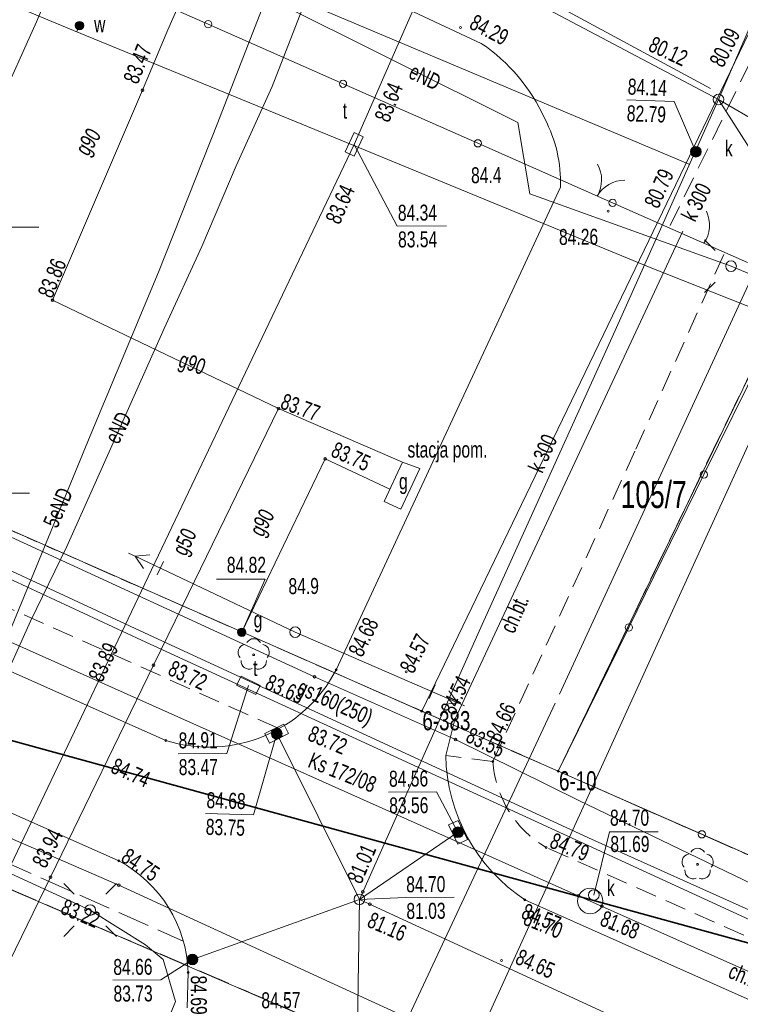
# Model space of a CAD drawing. Header units: metres. Extents: x -1013 to 1493497, y -5789518 to 1032.
# Tile 66 of 73: x 100 to 133, y -22 to 24. Entities that reach past the tile are written whole.
import ezdxf
from ezdxf.xclip import XClip

# ---------------------------------------------------------------- set-up
doc = ezdxf.new("R2010")
doc.units = ezdxf.units.M
doc.header["$MEASUREMENT"] = 0
doc.header["$XCLIPFRAME"] = 0
for name, pattern in [('2_KTCR02', [1.5, 1, -0.5]), ('2_KTJZ01', [2, 1.5, -0.5]), ('GUK', [2, 1.5, -0.5]), ('GUZ', [1, 0.5, -0.5])]:
    doc.linetypes.add(name, pattern=pattern)
doc.layers.add('700-L Mapa 1_100 dwg', color=7, linetype='Continuous')
doc.layers.add('711-L Wymiary opisy', color=7, linetype='Continuous')
for name, color, linetype, lineweight in [('703-L Płaszczyzny podejścia 2D3', 152, 'Continuous', 30), ('703-L Płaszczyzny podejścia 2D38', 171, 'Continuous', 35), ('711-L Wymiary opisy1', 7, 'Continuous', 13), ('ex_02_DXF_MZ_500_4_Dzialki7', 9, 'Continuous', 18), ('ex_02_DXF_MZ_500_4_K1_BDOT_T_57', 9, 'Continuous', 18), ('ex_02_DXF_MZ_500_4_K1_BDOT_T_77', 9, 'Continuous', 18), ('ex_02_DXF_MZ_500_4_Kontury3', 9, 'Continuous', 18), ('ex_02_DXF_MZ_500_4_KTCR_D_L_17', 9, 'Continuous', 18), ('ex_02_DXF_MZ_500_4_KTCR_E_T_17', 9, 'Continuous', 18), ('ex_02_DXF_MZ_500_4_KTCR_L_17', 9, 'Continuous', 18), ('ex_02_DXF_MZ_500_4_KTJZ_L_07', 9, 'Continuous', 18), ('ex_02_DXF_MZ_500_4_KTKR_D_L_07', 9, 'Continuous', 18), ('ex_02_DXF_MZ_500_4_KTKR_L_07', 9, 'Continuous', 18), ('ex_02_DXF_MZ_500_4_KTOK_L_47', 9, 'Continuous', 18), ('ex_02_DXF_MZ_500_4_Numery_dzialek7', 9, 'Continuous', 18), ('ex_02_DXF_MZ_500_4_Numery_punktow7', 9, 'Continuous', 18), ('ex_02_DXF_MZ_500_4_OBOP_T_13', 9, 'Continuous', 18), ('ex_02_DXF_MZ_500_4_Podzial_sekcyjny_krzyze7', 9, 'Continuous', 18), ('ex_02_DXF_MZ_500_4_Punkty7', 9, 'Continuous', 18), ('ex_02_DXF_MZ_500_4_RTPW_T_07', 9, 'Continuous', 18), ('ex_02_DXF_MZ_500_4_RTPW_T_17', 9, 'Continuous', 18), ('ex_02_DXF_MZ_500_4_SUBK_L_034', 9, 'Continuous', 18), ('ex_02_DXF_MZ_500_4_SUOG_L_052', 9, 'Continuous', 18), ('ex_02_DXF_MZ_500_4_SUOW_L_05', 9, 'Continuous', 18), ('ex_02_DXF_MZ_500_4_SUPC_D_L_1200', 9, 'Continuous', 18), ('ex_02_DXF_MZ_500_4_SUPE_D_L_31', 9, 'Continuous', 18), ('ex_02_DXF_MZ_500_4_SUPE_D_T_27', 9, 'Continuous', 18), ('ex_02_DXF_MZ_500_4_SUPE_E_T_31', 9, 'Continuous', 18), ('ex_02_DXF_MZ_500_4_SUPG_E_T_27', 9, 'Continuous', 18), ('ex_02_DXF_MZ_500_4_SUPG_L_252', 9, 'Continuous', 18), ('ex_02_DXF_MZ_500_4_SUPG_L_352', 9, 'Continuous', 18), ('ex_02_DXF_MZ_500_4_SUPK_D_L_434', 9, 'Continuous', 18), ('ex_02_DXF_MZ_500_4_SUPK_E_T_434', 9, 'Continuous', 18), ('ex_02_DXF_MZ_500_4_SUPK_L_434', 9, 'Continuous', 18), ('ex_02_DXF_MZ_500_4_SUPP_E_T_434', 9, 'Continuous', 18), ('ex_02_DXF_MZ_500_4_SUPT_D_L_030', 9, 'Continuous', 18), ('ex_02_DXF_MZ_500_4_SUPW_D_L_05', 9, 'Continuous', 18), ('ex_02_DXF_MZ_500_4_SUPW_L_05', 9, 'Continuous', 18), ('ex_02_DXF_MZ_500_4_SUSM_D_T_07', 9, 'Continuous', 18), ('ex_02_DXF_MZ_500_4_SUSM_D_T_37', 9, 'Continuous', 18), ('ex_02_DXF_MZ_500_4_SUTG_T_052', 9, 'Continuous', 18), ('ex_02_DXF_MZ_500_4_SUTK_T_034', 9, 'Continuous', 18), ('ex_02_DXF_MZ_500_4_SUTT_T_030', 9, 'Continuous', 18), ('ex_02_DXF_MZ_500_4_SUTW_T_05', 9, 'Continuous', 18), ('ex_02_DXF_MZ_500_4_SUUG_E_T_17', 9, 'Continuous', 18), ('ex_02_DXF_MZ_500_4_SUUG_E_T_47', 9, 'Continuous', 18), ('ex_02_DXF_MZ_500_4_SUUG_L_27', 9, 'Continuous', 18), ('ex_02_DXF_MZ_500_4_SUUG_T_57', 9, 'Continuous', 18), ('ex_02_DXF_MZ_500_4_SUUK_D_T_234', 9, 'Continuous', 18), ('ex_02_DXF_MZ_500_4_SUUK_D_T_97', 9, 'Continuous', 18), ('ex_02_DXF_MZ_500_4_SUUK_E_T_77', 9, 'Continuous', 18), ('ex_02_DXF_MZ_500_4_SUUK_E_T_934', 9, 'Continuous', 18), ('ex_02_DXF_MZ_500_4_SUUK_T_07', 9, 'Continuous', 18), ('ex_02_DXF_MZ_500_4_SUUK_T_234', 9, 'Continuous', 18), ('ex_02_DXF_MZ_500_4_SUUT_D_T_130', 9, 'Continuous', 18), ('ex_02_DXF_MZ_500_4_SUUT_E_T_930', 9, 'Continuous', 18), ('ex_02_DXF_MZ_500_4_SUUW_D_T_77', 9, 'Continuous', 18), ('ex_02_DXF_MZ_500_4_SUUW_E_T_57', 9, 'Continuous', 18), ('ex_02_DXF_MZ_500_4_Uzytki3', 9, 'Continuous', 18)]:
    doc.layers.add(name, color=color, linetype=linetype, lineweight=lineweight)
doc.styles.add('STYL_AUTOMATYCZNY_2', font='arial.ttf')
doc.styles.add('STYL_AUTOMATYCZNY_4', font='arial.ttf', dxfattribs={"width": 0.7})
doc.dimstyles.new('STYL_AUTOMATYCZNY__3', dxfattribs={"dimtxt": 0.25, "dimasz": 0.183575, "dimexe": 0.18, "dimexo": 0.04, "dimgap": 0, "dimtad": 1, "dimzin": 0, "dimdsep": 46, "dimtxsty": 'STYL_AUTOMATYCZNY_2', "dimblk": 'ARROWHEAD_8', "dimblk1": 'ARROWHEAD_8', "dimblk2": 'ARROWHEAD_8', "dimcen": 0.09, "dimclrd": 7, "dimclre": 7, "dimclrt": 7, "dimazin": 0, "dimtfac": 1, "dimtdec": 4, "dimtmove": 2, "dimatfit": 3, "dimfxl": 1, "dimtolj": 1, "dimtzin": 0, "dimarcsym": 0})

# ---------------------------------------------------------------- blocks, each defined once
blk = doc.blocks.new('*D63')
at = {"layer": '711-L Wymiary opisy1', "color": 7, "linetype": 'Continuous', "lineweight": 13}
for p, q in [((31.701, 9.209), (31.582, 9.143)), ((31.701, 9.209), (31.767, 9.09)), ((31.387, 8.33), (31.337, 8.457)), ((31.387, 8.33), (31.514, 8.38))]:
    blk.add_line(p, q, dxfattribs=at)
blk.add_arc((25.649, 10.872), 6.276, 336.1008, 344.6316, dxfattribs=at)
at = {"layer": '711-L Wymiary opisy1', "color": 7, "lineweight": 13, "insert": (31.654, 8.581), "char_height": 0.25, "attachment_point": 7, "rotation": 336.1008, "style": 'STYL_AUTOMATYCZNY_2'}
blk.add_mtext('\\A1;{\\pql;\\fArial|b0|i0|c238|p0;\\W1.000000;8,53°/15%}', dxfattribs=at)
blk = doc.blocks.new('ARROWHEAD_8')
at = {"color": 0, "linetype": 'Continuous', "lineweight": 0}
blk.add_line((0, 0), (-1, 0), dxfattribs=at)
at = {"color": 0, "linetype": 'Continuous', "lineweight": 0, "flags": 128}
blk.add_lwpolyline([(-0.525, 0.525), (0, 0), (-0.525, -0.525)], dxfattribs=at)
blk = doc.blocks.new('*D64')
at = {"layer": '711-L Wymiary opisy1', "color": 7, "linetype": 'Continuous', "lineweight": 13}
for p, q in [((18.152, -22.228), (18.025, -22.277)), ((18.152, -22.228), (18.201, -22.356)), ((17.692, -23.088), (17.661, -22.955)), ((17.692, -23.088), (17.825, -23.057))]:
    blk.add_line(p, q, dxfattribs=at)
blk.add_arc((12.159, -19.572), 6.556, 327.57, 336.1008, dxfattribs=at)
at = {"layer": '711-L Wymiary opisy1', "color": 7, "lineweight": 13, "insert": (18.03, -22.8), "char_height": 0.25, "attachment_point": 7, "rotation": 336.1008, "style": 'STYL_AUTOMATYCZNY_2'}
blk.add_mtext('\\A1;{\\pql;\\fArial|b0|i0|c238|p0;\\W1.000000;8,53°/15%}', dxfattribs=at)
blk = doc.blocks.new('Rysunek_1_4', base_point=(-51.91, -72.413))
at = {"layer": 'ex_02_DXF_MZ_500_4_Dzialki7', "color": 9, "linetype": 'Continuous', "lineweight": 18}
for p, q in [((170.06, 98.813), (118.532, -7.999)), ((-42.33, 44.713), (161.19, -43.067)), ((118.532, -7.999), (16.017, 37.104)), ((140.379, 21.187), (124.933, -10.814)), ((124.933, -10.814), (118.532, -7.999)), ((124.933, -10.814), (178.884, -34.547))]:
    blk.add_line(p, q, dxfattribs=at)
at = {"layer": 'ex_02_DXF_MZ_500_4_K1_BDOT_T_57', "color": 9, "linetype": 'Continuous', "lineweight": 18}
for centre, start, end in [((125.462, 16.892), 329.4999, 29.5003), ((128.046, 15.37), 89.5003, 149.5008)]:
    blk.add_arc(centre, 1.5, start, end, dxfattribs=at)
at = {"layer": 'ex_02_DXF_MZ_500_4_K1_BDOT_T_77', "color": 9, "linetype": 'Continuous', "lineweight": 18}
blk.add_arc((130.52, 14.77), 1.5, 325.5222, 25.5226, dxfattribs=at)
at = {"layer": 'ex_02_DXF_MZ_500_4_Kontury3', "color": 9, "linetype": 'GUK', "lineweight": 18}
for p, q in [((124.93, -10.817), (152.02, 45.323)), ((-42.331, 44.714), (102.61, -17.792)), ((62.51, 16.653), (104.44, -1.797)), ((104.44, -1.797), (124.93, -10.817)), ((178.884, -34.547), (124.93, -10.817)), ((102.61, -17.792), (161.192, -43.062))]:
    blk.add_line(p, q, dxfattribs=at)
at = {"layer": 'ex_02_DXF_MZ_500_4_KTCR_D_L_17', "color": 9, "linetype": '2_KTCR02', "lineweight": 18}
for p, q in [((130.173, 14.745), (137.42, 29.517)), ((128.567, 4.273), (132.782, 13.603)), ((121.87, -10.367), (128.567, 4.273))]:
    blk.add_line(p, q, dxfattribs=at)
at = {"layer": 'ex_02_DXF_MZ_500_4_KTCR_L_17', "color": 9, "linetype": '2_KTCR02', "lineweight": 18}
for p, q in [((111.77, -8.787), (9.37, 36.973)), ((121.87, -10.367), (119.66, -10.077)), ((177.5, -37.957), (124.36, -14.387))]:
    blk.add_line(p, q, dxfattribs=at)
blk.add_arc((126.939, -10.008), 5.082, 184.0472, 239.5012, dxfattribs=at)
at = {"layer": 'ex_02_DXF_MZ_500_4_KTJZ_L_07', "color": 9, "linetype": '2_KTJZ01', "lineweight": 18}
blk.add_line((78.76, -6.057), (107.36, -18.777), dxfattribs=at)
at = {"layer": 'ex_02_DXF_MZ_500_4_KTKR_D_L_07', "color": 9, "linetype": 'Continuous', "lineweight": 18}
for p, q in [((121.323, 23.283), (117.911, 24.87)), ((114.52, -6.067), (125.03, 16.549)), ((130.765, 14.489), (120.09, -8.397)), ((107.59, -20.247), (107.549, -21.908))]:
    blk.add_line(p, q, dxfattribs=at)
for centre, radius, start, end in [((116.634, 16.313), 8.401, 24.1823, 56.075), ((118.714, 16.792), 6.321, 357.7998, 27.9497)]:
    blk.add_arc(centre, radius, start, end, dxfattribs=at)
at = {"layer": 'ex_02_DXF_MZ_500_4_KTKR_L_07', "color": 9, "linetype": 'Continuous', "lineweight": 18}
for p, q in [((106.54, -9.377), (26.14, 26.463)), ((79.65, -4.047), (104.34, -15.017)), ((120.09, -8.397), (119.66, -10.077)), ((176.3, -40.387), (123.37, -16.847))]:
    blk.add_line(p, q, dxfattribs=at)
for centre, radius, start, end in [((108.554, -2.958), 6.728, 252.5828, 332.4733), ((127.999, -9.909), 8.341, 181.1557, 236.2903), ((101.464, -20.429), 6.129, 1.7032, 62.0116)]:
    blk.add_arc(centre, radius, start, end, dxfattribs=at)
at = {"layer": 'ex_02_DXF_MZ_500_4_KTOK_L_47', "color": 9, "linetype": 'Continuous', "lineweight": 18}
for p, q in [((102.214, 26.971), (108.53, 24.181)), ((108.53, 24.181), (114.847, 21.391)), ((114.847, 21.391), (121.163, 18.6)), ((121.163, 18.6), (127.479, 15.81)), ((127.479, 15.81), (133.796, 13.02)), ((131.758, 3.079), (135.276, 10.24)), ((128.24, -4.083), (131.758, 3.079)), ((124.933, -10.814), (128.24, -4.083)), ((131.659, -13.773), (124.933, -10.814)), ((138.386, -16.732), (131.659, -13.773))]:
    blk.add_line(p, q, dxfattribs=at)
for centre in [(108.53, 24.181), (114.847, 21.391), (121.163, 18.6), (127.479, 15.81), (131.758, 3.079), (128.24, -4.083), (131.659, -13.773)]:
    blk.add_circle(centre, 0.17, dxfattribs=at)
at = {"layer": 'ex_02_DXF_MZ_500_4_OBOP_T_13', "color": 9, "linetype": 'Continuous', "lineweight": 18}
for centre in [(110.66, -5.357), (131.464, -15.179)]:
    blk.add_circle(centre, 0.045, dxfattribs=at)
for centre, start, end in [((110.66, -4.982), 30.1401, 149.8599), ((110.304, -5.241), 102.1445, 221.86), ((111.017, -5.241), 318.14, 77.8555), ((110.44, -5.66), 174.1482, 293.8542), ((110.881, -5.66), 246.1458, 5.8518), ((131.107, -15.063), 102.1445, 221.86), ((131.464, -14.804), 30.1401, 149.8599), ((131.821, -15.063), 318.14, 77.8555), ((131.244, -15.482), 174.1482, 293.8542), ((131.684, -15.482), 246.1458, 5.8518)]:
    blk.add_arc(centre, 0.375, start, end, dxfattribs=at)
at = {"layer": 'ex_02_DXF_MZ_500_4_Podzial_sekcyjny_krzyze7', "color": 9, "linetype": 'Continuous', "lineweight": 18}
blk.add_line((95.59, 14.673), (100.59, 14.673), dxfattribs=at)
at = {"layer": 'ex_02_DXF_MZ_500_4_Punkty7', "color": 9, "linetype": 'Continuous', "lineweight": 18}
for centre in [(118.532, -7.999), (124.933, -10.814)]:
    blk.add_circle(centre, 0.045, dxfattribs=at)
at = {"layer": 'ex_02_DXF_MZ_500_4_RTPW_T_17', "color": 9, "linetype": 'Continuous', "lineweight": 18}
for centre in [(120.356, 24.026), (127.276, 15.421), (114.52, -6.067), (117.81, -6.157), (120.09, -8.397), (106.54, -9.377), (121.87, -10.367), (124.36, -14.387), (104.34, -15.017), (123.37, -16.847), (127.347, -18.124), (122.27, -19.687), (107.59, -20.247)]:
    blk.add_circle(centre, 0.045, dxfattribs=at)
at = {"layer": 'ex_02_DXF_MZ_500_4_SUBK_L_034', "color": 9, "linetype": 'Continuous', "lineweight": 18}
blk.add_circle((126.43, -16.897), 0.595, dxfattribs=at)
at = {"layer": 'ex_02_DXF_MZ_500_4_SUOG_L_052', "color": 9, "linetype": 'Continuous', "lineweight": 18}
for p, q in [((106.64, 23.913), (105.45, 21.093)), ((101.14, -15.777), (105.97, -5.847)), ((120.12, -9.337), (113.51, -6.387))]:
    blk.add_line(p, q, dxfattribs=at)
at = {"layer": 'ex_02_DXF_MZ_500_4_SUOW_L_05', "color": 9, "linetype": 'Continuous', "lineweight": 18}
blk.add_line((118.11, -22.477), (104.34, -16.157), dxfattribs=at)
at = {"layer": 'ex_02_DXF_MZ_500_4_SUPC_D_L_1200', "color": 9, "linetype": 'Continuous', "lineweight": 18}
for p, q in [((100.477, 24.299), (106.887, 39.243)), ((94.883, 11.827), (100.477, 24.299))]:
    blk.add_line(p, q, dxfattribs=at)
at = {"layer": 'ex_02_DXF_MZ_500_4_SUPE_D_L_31', "color": 9, "linetype": 'Continuous', "lineweight": 18}
for p, q in [((111.335, 25.643), (108.988, 19.576)), ((110.855, 25.66), (123.039, 19.575)), ((111.526, 21.264), (113.147, 25.456)), ((109.842, 17.542), (111.526, 21.264)), ((108.988, 19.576), (106.207, 12.566)), ((123.039, 19.575), (123.603, 16.229)), ((108.229, 13.77), (109.842, 17.542)), ((123.603, 16.229), (133.027, 12.845)), ((106.465, 9.928), (108.229, 13.77)), ((106.207, 12.566), (103, 4.903)), ((133.027, 12.845), (135.765, 11.684)), ((105.638, 8.062), (106.465, 9.928)), ((103.62, 3.547), (105.638, 8.062)), ((103, 4.903), (98.871, -5.137)), ((101.907, -0.295), (103.62, 3.547)), ((100.201, -3.788), (101.907, -0.295)), ((98.34, -7.921), (100.201, -3.788)), ((98.632, -15.32), (102.997, -17.319)), ((102.997, -17.319), (105.588, -18.951)), ((105.588, -18.951), (106.413, -19.635)), ((106.413, -19.635), (106.997, -21.601)), ((106.997, -21.601), (103.615, -29.906))]:
    blk.add_line(p, q, dxfattribs=at)
at = {"layer": 'ex_02_DXF_MZ_500_4_SUPE_D_T_27', "color": 9, "linetype": 'Continuous', "lineweight": 18}
for p, q in [((105.101, -0.742), (104.79, -0.595)), ((105.798, -0.685), (105.101, -0.742)), ((112.606, -4.3), (105.101, -0.742)), ((105.498, -1.318), (105.101, -0.742)), ((106.131, -1.618), (106.431, -0.985)), ((112.606, -4.3), (120.222, -7.616)), ((119.164, -6.774), (118.884, -7.416)), ((119.806, -7.053), (120.222, -7.616)), ((119.526, -7.695), (120.222, -7.616)), ((120.222, -7.616), (120.537, -7.753))]:
    blk.add_line(p, q, dxfattribs=at)
at = {"layer": 'ex_02_DXF_MZ_500_4_SUPG_L_252', "color": 9, "linetype": 'Continuous', "lineweight": 18}
for p, q in [((113.51, -6.387), (93.53, 2.793)), ((120.12, -9.337), (113.51, -6.387)), ((125.89, -12.187), (120.12, -9.337)), ((142.16, -20.027), (125.89, -12.187))]:
    blk.add_line(p, q, dxfattribs=at)
at = {"layer": 'ex_02_DXF_MZ_500_4_SUPG_L_352', "color": 9, "linetype": 'Continuous', "lineweight": 18}
for p, q in [((107.45, 25.763), (106.64, 23.913)), ((106.64, 23.913), (105.45, 21.093)), ((105.45, 21.093), (101.24, 11.253)), ((101.24, 11.253), (111.82, 6.173)), ((107.32, -3.067), (111.82, 6.173)), ((111.82, 6.173), (117.63, 3.663)), ((114.01, 3.813), (110.1, -4.307)), ((117.044, 2.402), (114.01, 3.813)), ((105.97, -5.847), (107.32, -3.067)), ((105.97, -5.847), (101.14, -15.777)), ((101.14, -15.777), (97.58, -23.087))]:
    blk.add_line(p, q, dxfattribs=at)
at = {"layer": 'ex_02_DXF_MZ_500_4_SUPK_D_L_434', "color": 9, "linetype": 'Continuous', "lineweight": 18}
for p, q in [((132.442, 20.651), (140.698, 39.891)), ((132.068, 21.169), (117.924, 28.82)), ((131.093, 17.602), (109.297, 26.799)), ((124.231, 24.994), (132.442, 20.651)), ((127.598, 9.836), (132.442, 20.651)), ((132.442, 20.651), (135.567, 15.743)), ((124.987, -7.214), (135.567, 15.743)), ((121.226, -4.25), (127.598, 9.836)), ((115.614, -16.82), (121.226, -4.25)), ((116.13, -26.117), (124.79, -7.625)), ((115.614, -16.82), (111.74, -9.057)), ((115.614, -16.82), (120.232, -13.678)), ((115.614, -16.82), (107.79, -19.637)), ((115.614, -16.82), (115.53, -22.827)), ((115.614, -16.82), (139.313, -27.745))]:
    blk.add_line(p, q, dxfattribs=at)
at = {"layer": 'ex_02_DXF_MZ_500_4_SUPK_L_434', "color": 9, "linetype": 'Continuous', "lineweight": 18}
for p, q in [((126.43, -16.897), (95.95, -3.287)), ((169.55, -36.097), (126.43, -16.897))]:
    blk.add_line(p, q, dxfattribs=at)
at = {"layer": 'ex_02_DXF_MZ_500_4_SUPT_D_L_030', "color": 9, "linetype": 'Continuous', "lineweight": 18}
for p, q in [((115.366, 18.551), (120.976, 31.392)), ((113.109, 13.795), (115.366, 18.551)), ((98.976, -15.877), (113.109, 13.795)), ((105.398, -4.681), (79.22, 7.476)), ((84.435, 5.462), (105.746, -4.419)), ((105.746, -4.419), (126.345, -13.935)), ((138.036, -19.673), (105.398, -4.681)), ((126.345, -13.935), (143.039, -21.448))]:
    blk.add_line(p, q, dxfattribs=at)
at = {"layer": 'ex_02_DXF_MZ_500_4_SUPW_D_L_05', "color": 9, "linetype": 'Continuous', "lineweight": 18}
for p, q in [((102.217, 23.889), (89.769, 29.122)), ((102.497, 24.115), (102.379, 23.835)), ((115.356, 18.491), (102.217, 23.889)), ((129.237, 12.788), (115.356, 18.491)), ((136.338, 9.958), (129.237, 12.788)), ((130.359, -3.125), (136.338, 9.958)), ((120.343, -25.138), (130.359, -3.125))]:
    blk.add_line(p, q, dxfattribs=at)
at = {"layer": 'ex_02_DXF_MZ_500_4_SUPW_L_05', "color": 9, "linetype": 'Continuous', "lineweight": 18}
for p, q in [((104.34, -16.157), (94.02, -11.687)), ((118.11, -22.477), (104.34, -16.157))]:
    blk.add_line(p, q, dxfattribs=at)
at = {"layer": 'ex_02_DXF_MZ_500_4_SUSM_D_T_07', "color": 9, "linetype": 'Continuous', "lineweight": 18}
for p, q in [((132.285, 13.587), (131.79, 14.082)), ((132.285, 12.102), (131.79, 11.607)), ((102.254, -16.577), (101.759, -16.082)), ((103.739, -16.577), (104.234, -16.082)), ((102.254, -18.062), (101.759, -18.557)), ((103.739, -18.062), (104.234, -18.557))]:
    blk.add_line(p, q, dxfattribs=at)
at = {"layer": 'ex_02_DXF_MZ_500_4_SUSM_D_T_37', "color": 9, "linetype": 'Continuous', "lineweight": 18}
for centre in [(133.027, 12.845), (112.606, -4.3), (102.997, -17.319)]:
    blk.add_circle(centre, 0.25, dxfattribs=at)
at = {"layer": 'ex_02_DXF_MZ_500_4_SUTG_T_052', "color": 9, "linetype": 'Continuous', "lineweight": 18}
for p in [(108.924, -1.812), (110.1, -4.307)]:
    blk.add_line(p, (111.204, -1.812), dxfattribs=at)
for centre in [(105.45, 21.093), (101.24, 11.253), (111.82, 6.173), (114.01, 3.813), (105.97, -5.847), (113.51, -6.387), (120.12, -9.337), (101.14, -15.777)]:
    blk.add_circle(centre, 0.0625, dxfattribs=at)
at = {"layer": 'ex_02_DXF_MZ_500_4_SUTK_T_034', "color": 9, "linetype": 'Continuous', "lineweight": 18}
for p, q in [((128.138, 20.638), (130.363, 20.557)), ((131.379, 18.194), (130.363, 20.557)), ((132.442, 20.651), (134.902, 19.229)), ((111.74, -9.057), (110.656, -12.855)), ((116.976, -11.794), (119.229, -11.778)), ((120.232, -13.678), (119.229, -11.778)), ((108.404, -12.792), (110.656, -12.855)), ((126.6, -16.617), (127.326, -13.66)), ((127.326, -13.66), (129.606, -13.66)), ((115.614, -16.82), (117.782, -16.739)), ((117.782, -16.739), (120.062, -16.723)), ((107.79, -19.637), (106.31, -20.596)), ((104.057, -20.612), (106.31, -20.596))]:
    blk.add_line(p, q, dxfattribs=at)
for centre in [(115.771, -16.469), (125.887, -16.654), (116.106, -17.047), (126.974, -17.139)]:
    blk.add_circle(centre, 0.0625, dxfattribs=at)
at = {"layer": 'ex_02_DXF_MZ_500_4_SUTT_T_030', "color": 9, "linetype": 'Continuous', "lineweight": 18}
for p, q in [((115.366, 18.551), (117.391, 14.722)), ((117.391, 14.722), (119.698, 14.738)), ((97.868, 2.199), (100.148, 2.215)), ((110.413, -6.796), (109.396, -9.984)), ((107.116, -10), (109.396, -9.984))]:
    blk.add_line(p, q, dxfattribs=at)
at = {"layer": 'ex_02_DXF_MZ_500_4_SUTW_T_05', "color": 9, "linetype": 'Continuous', "lineweight": 18}
blk.add_circle((104.34, -16.157), 0.0625, dxfattribs=at)
at = {"layer": 'ex_02_DXF_MZ_500_4_SUUG_L_27', "color": 9, "linetype": 'Continuous', "lineweight": 18}
for p, q in [((116.77, 1.813), (117.63, 3.663)), ((118.45, 3.363), (117.55, 1.463)), ((117.63, 3.663), (118.45, 3.363)), ((117.55, 1.463), (116.77, 1.813))]:
    blk.add_line(p, q, dxfattribs=at)
at = {"layer": 'ex_02_DXF_MZ_500_4_SUUG_T_57', "color": 9, "linetype": 'Continuous', "lineweight": 18}
for radius in [0.2, 0.175, 0.15, 0.125, 0.1, 0.075, 0.05, 0.025, 0.00715]:
    blk.add_circle((110.1, -4.307), radius, dxfattribs=at)
at = {"layer": 'ex_02_DXF_MZ_500_4_SUUK_D_T_234', "color": 9, "linetype": 'Continuous', "lineweight": 18}
for centre in [(132.442, 20.651), (115.614, -16.82)]:
    blk.add_circle(centre, 0.25, dxfattribs=at)
at = {"layer": 'ex_02_DXF_MZ_500_4_SUUK_D_T_97', "color": 9, "linetype": 'Continuous', "lineweight": 18}
for centre, radius in [((131.379, 18.206), 0.25), ((131.379, 18.206), 0.225), ((131.379, 18.206), 0.2), ((131.379, 18.206), 0.175), ((131.379, 18.206), 0.15), ((131.379, 18.206), 0.125), ((131.379, 18.206), 0.1), ((131.379, 18.206), 0.075), ((131.379, 18.206), 0.05), ((131.379, 18.206), 0.025), ((131.379, 18.206), 0.00715), ((111.74, -9.057), 0.25), ((111.74, -9.057), 0.225), ((111.74, -9.057), 0.2), ((111.74, -9.057), 0.175), ((111.74, -9.057), 0.15), ((111.74, -9.057), 0.125), ((111.74, -9.057), 0.1), ((111.74, -9.057), 0.075), ((111.74, -9.057), 0.05), ((111.74, -9.057), 0.025), ((111.74, -9.057), 0.00715), ((120.232, -13.678), 0.25), ((120.232, -13.678), 0.225), ((120.232, -13.678), 0.2), ((120.232, -13.678), 0.175), ((120.232, -13.678), 0.15), ((120.232, -13.678), 0.125), ((120.232, -13.678), 0.1), ((120.232, -13.678), 0.075), ((120.232, -13.678), 0.05), ((120.232, -13.678), 0.025), ((120.232, -13.678), 0.00715), ((107.79, -19.637), 0.25), ((107.79, -19.637), 0.225), ((107.79, -19.637), 0.2), ((107.79, -19.637), 0.175), ((107.79, -19.637), 0.15), ((107.79, -19.637), 0.125), ((107.79, -19.637), 0.1), ((107.79, -19.637), 0.075), ((107.79, -19.637), 0.05), ((107.79, -19.637), 0.025), ((107.79, -19.637), 0.00715)]:
    blk.add_circle(centre, radius, dxfattribs=at)
at = {"layer": 'ex_02_DXF_MZ_500_4_SUUK_T_07', "color": 9, "linetype": 'Continuous', "lineweight": 18}
for p, q in [((111.181, -9.057), (112.076, -8.61)), ((111.785, -8.755), (112.009, -9.202)), ((112.076, -8.61), (112.299, -9.057)), ((111.405, -9.504), (111.181, -9.057)), ((112.299, -9.057), (111.405, -9.504)), ((111.472, -8.912), (111.696, -9.359)), ((119.793, -13.332), (120.245, -13.119)), ((120.22, -14.237), (119.793, -13.332)), ((120.245, -13.119), (120.672, -14.023)), ((120.384, -13.413), (119.932, -13.626)), ((120.533, -13.729), (120.081, -13.943)), ((120.672, -14.023), (120.22, -14.237))]:
    blk.add_line(p, q, dxfattribs=at)
at = {"layer": 'ex_02_DXF_MZ_500_4_SUUK_T_234', "color": 9, "linetype": 'Continuous', "lineweight": 18}
blk.add_circle((126.6, -16.617), 0.25, dxfattribs=at)
at = {"layer": 'ex_02_DXF_MZ_500_4_SUUT_D_T_130', "color": 9, "linetype": 'Continuous', "lineweight": 18}
for p, q in [((115.363, 19.103), (114.944, 18.195)), ((115.787, 18.907), (115.363, 19.103)), ((115.368, 17.999), (115.787, 18.907)), ((114.944, 18.195), (115.368, 17.999)), ((110.067, -6.366), (109.862, -6.785)), ((110.965, -6.807), (110.067, -6.366)), ((109.862, -6.785), (110.759, -7.226)), ((110.759, -7.226), (110.965, -6.807))]:
    blk.add_line(p, q, dxfattribs=at)
at = {"layer": 'ex_02_DXF_MZ_500_4_SUUW_D_T_77', "color": 9, "linetype": 'Continuous', "lineweight": 18}
for radius in [0.2, 0.175, 0.15, 0.125, 0.1, 0.075, 0.05, 0.025, 0.00715]:
    blk.add_circle((102.497, 24.115), radius, dxfattribs=at)
at = {"layer": 'ex_02_DXF_MZ_500_4_Uzytki3', "color": 9, "linetype": 'GUZ', "lineweight": 18}
for p, q in [((124.933, -10.814), (152.02, 45.321)), ((-42.331, 44.714), (102.61, -17.792)), ((62.515, 16.649), (104.438, -1.798)), ((104.438, -1.798), (124.933, -10.814)), ((124.933, -10.814), (178.884, -34.547)), ((102.61, -17.792), (161.192, -43.062))]:
    blk.add_line(p, q, dxfattribs=at)
at = {"layer": 'ex_02_DXF_MZ_500_4_KTCR_E_T_17', "color": 9, "linetype": 'Continuous', "lineweight": 18, "char_height": 0.75, "attachment_point": 4, "style": 'STYL_AUTOMATYCZNY_4'}
for s, insert, rotation in [('\\A1;{\\pql;\\fArial|b0|i0|c238|p0;\\W0.700000;ch.bt.}', (122.522, -4.266), 66.2505), ('\\A1;{\\pql;\\fArial|b0|i0|c238|p0;\\W0.700000;ch.kb.}', (132.986, -20.124), 337.0113)]:
    blk.add_mtext(s, dxfattribs=dict(at, insert=insert, rotation=rotation))
at = {"layer": 'ex_02_DXF_MZ_500_4_Numery_dzialek7', "color": 9, "linetype": 'Continuous', "lineweight": 18, "insert": (127.863, 2.137), "char_height": 1.26, "attachment_point": 4, "style": 'STYL_AUTOMATYCZNY_4'}
blk.add_mtext('\\A1;{\\pql;\\fArial|b0|i0|c238|p0;\\W0.700000;105/7}', dxfattribs=at)
at = {"layer": 'ex_02_DXF_MZ_500_4_Numery_punktow7', "color": 9, "linetype": 'Continuous', "lineweight": 18, "char_height": 0.9, "attachment_point": 1, "style": 'STYL_AUTOMATYCZNY_4'}
for s, insert in [('\\A1;{\\pql;\\fArial|b0|i0|c238|p0;\\W0.700000;6-383}', (118.565, -7.999)), ('\\A1;{\\pql;\\fArial|b0|i0|c238|p0;\\W0.700000;6-10}', (124.966, -10.814))]:
    blk.add_mtext(s, dxfattribs=dict(at, insert=insert))
at = {"layer": 'ex_02_DXF_MZ_500_4_RTPW_T_07', "color": 9, "linetype": 'Continuous', "lineweight": 18, "char_height": 0.75, "attachment_point": 1, "rotation": 0.403, "style": 'STYL_AUTOMATYCZNY_4'}
for s, insert in [('\\A1;{\\pql;\\fArial|b0|i0|c238|p0;\\W0.700000;84.4}', (120.843, 17.48)), ('\\A1;{\\pql;\\fArial|b0|i0|c238|p0;\\W0.700000;84.9}', (112.288, -1.772))]:
    blk.add_mtext(s, dxfattribs=dict(at, insert=insert))
at = {"layer": 'ex_02_DXF_MZ_500_4_RTPW_T_17', "color": 9, "linetype": 'Continuous', "lineweight": 18, "char_height": 0.75, "style": 'STYL_AUTOMATYCZNY_4'}
for s, insert, attachment_point, rotation in [('\\A1;{\\pql;\\fArial|b0|i0|c238|p0;\\W0.700000;84.29}', (121.059, 24.678), 1, 332.5027), ('\\A1;{\\pql;\\fArial|b0|i0|c238|p0;\\W0.700000;84.26}', (124.964, 14.588), 1, 0.403), ('\\A1;{\\pql;\\fArial|b0|i0|c238|p0;\\W0.700000;84.68}', (115.067, -5.193), 1, 64.359), ('\\A1;{\\pql;\\fArial|b0|i0|c238|p0;\\W0.700000;84.57}', (117.81, -6.124), 4, 63.6936), ('\\A1;{\\pql;\\fArial|b0|i0|c238|p0;\\W0.700000;84.54}', (120.075, -8.247), 7, 64.4512), ('\\A1;{\\pql;\\fArial|b0|i0|c238|p0;\\W0.700000;84.66}', (122.207, -9.507), 7, 64.9538), ('\\A1;{\\pql;\\fArial|b0|i0|c238|p0;\\W0.700000;84.74}', (104.214, -10.168), 1, 336.0375), ('\\A1;{\\pql;\\fArial|b0|i0|c238|p0;\\W0.700000;84.79}', (124.473, -14.379), 7, 338.2861), ('\\A1;{\\pql;\\fArial|b0|i0|c238|p0;\\W0.700000;84.75}', (104.382, -15.009), 7, 326.2244), ('\\A1;{\\pql;\\fArial|b0|i0|c238|p0;\\W0.700000;84.57}', (123.434, -16.98), 1, 337.4926), ('\\A1;{\\pql;\\fArial|b0|i0|c238|p0;\\W0.700000;84.65}', (122.861, -19.813), 7, 335.7941), ('\\A1;{\\pql;\\fArial|b0|i0|c238|p0;\\W0.700000;84.69}', (107.702, -20.39), 7, 270.1758)]:
    blk.add_mtext(s, dxfattribs=dict(at, insert=insert, attachment_point=attachment_point, rotation=rotation))
at = {"layer": 'ex_02_DXF_MZ_500_4_SUPE_E_T_31', "color": 9, "linetype": 'Continuous', "lineweight": 18, "char_height": 0.75, "attachment_point": 4, "style": 'STYL_AUTOMATYCZNY_4'}
for s, insert, rotation in [('\\A1;{\\pql;\\fArial|b0|i0|c238|p0;\\W0.700000;eND}', (118.022, 22.022), 334.8427), ('\\A1;{\\pql;\\fArial|b0|i0|c238|p0;\\W0.700000;eND}', (103.991, 4.621), 63.8331), ('\\A1;{\\pql;\\fArial|b0|i0|c238|p0;\\W0.700000;5eND}', (101.119, 0.673), 66.4431)]:
    blk.add_mtext(s, dxfattribs=dict(at, insert=insert, rotation=rotation))
at = {"layer": 'ex_02_DXF_MZ_500_4_SUPG_E_T_27', "color": 9, "linetype": 'Continuous', "lineweight": 18, "char_height": 0.75, "attachment_point": 7, "style": 'STYL_AUTOMATYCZNY_4'}
for s, insert, rotation in [('\\A1;{\\pql;\\fArial|b0|i0|c238|p0;\\W0.700000;g90}', (103.085, 17.836), 57.9946), ('\\A1;{\\pql;\\fArial|b0|i0|c238|p0;\\W0.700000;g90}', (107.004, 7.942), 340.0675), ('\\A1;{\\pql;\\fArial|b0|i0|c238|p0;\\W0.700000;g90}', (111.285, 0.01), 61.8763), ('\\A1;{\\pql;\\fArial|b0|i0|c238|p0;\\W0.700000;g50}', (107.686, -0.878), 64.4959), ('\\A1;{\\pql;\\fArial|b0|i0|c238|p0;\\W0.700000;gs160(250)}', (112.54, -7.365), 335.8264)]:
    blk.add_mtext(s, dxfattribs=dict(at, insert=insert, rotation=rotation))
at = {"layer": 'ex_02_DXF_MZ_500_4_SUPK_E_T_434', "color": 9, "linetype": 'Continuous', "lineweight": 18, "char_height": 0.75, "attachment_point": 4, "style": 'STYL_AUTOMATYCZNY_4'}
for insert, rotation in [((131.01, 15.041), 63.8331), ((123.85, 3.25), 66.5231)]:
    blk.add_mtext('\\A1;{\\pql;\\fArial|b0|i0|c238|p0;\\W0.700000;k 300}', dxfattribs=dict(at, insert=insert, rotation=rotation))
at = {"layer": 'ex_02_DXF_MZ_500_4_SUPP_E_T_434', "color": 9, "linetype": 'Continuous', "lineweight": 18, "insert": (113.146, -10.613), "char_height": 0.75, "attachment_point": 7, "rotation": 338.1172, "style": 'STYL_AUTOMATYCZNY_4'}
blk.add_mtext('\\A1;{\\pql;\\fArial|b0|i0|c238|p0;\\W0.700000;Ks 172/08}', dxfattribs=at)
at = {"layer": 'ex_02_DXF_MZ_500_4_SUTG_T_052', "color": 9, "linetype": 'Continuous', "lineweight": 18, "char_height": 0.75, "attachment_point": 7, "style": 'STYL_AUTOMATYCZNY_4'}
for s, insert, rotation in [('\\A1;{\\pql;\\fArial|b0|i0|c238|p0;\\W0.700000;83.47}', (105.231, 21.324), 68.0089), ('\\A1;{\\pql;\\fArial|b0|i0|c238|p0;\\W0.700000;83.86}', (101.224, 11.292), 68.0421), ('\\A1;{\\pql;\\fArial|b0|i0|c238|p0;\\W0.700000;83.77}', (111.859, 6.191), 339.8335), ('\\A1;{\\pql;\\fArial|b0|i0|c238|p0;\\W0.700000;83.75}', (114.224, 3.952), 336.1247), ('\\A1;{\\pql;\\fArial|b0|i0|c238|p0;\\W0.700000;83.89}', (103.566, -6.697), 64.5656), ('\\A1;{\\pql;\\fArial|b0|i0|c238|p0;\\W0.700000;83.63}', (111.131, -6.937), 335.556), ('\\A1;{\\pql;\\fArial|b0|i0|c238|p0;\\W0.700000;83.55}', (120.537, -9.416), 334.754), ('\\A1;{\\pql;\\fArial|b0|i0|c238|p0;\\W0.700000;83.94}', (100.917, -15.414), 62.6223)]:
    blk.add_mtext(s, dxfattribs=dict(at, insert=insert, rotation=rotation))
at = {"layer": 'ex_02_DXF_MZ_500_4_SUTG_T_052', "color": 9, "linetype": 'Continuous', "lineweight": 18, "insert": (109.402, -1.532), "char_height": 0.75, "attachment_point": 7, "style": 'STYL_AUTOMATYCZNY_4'}
blk.add_mtext('\\A1;{\\pql;\\fArial|b0|i0|c238|p0;\\W0.700000;84.82}', dxfattribs=at)
at = {"layer": 'ex_02_DXF_MZ_500_4_SUTK_T_034', "color": 9, "linetype": 'Continuous', "lineweight": 18, "char_height": 0.75, "style": 'STYL_AUTOMATYCZNY_4'}
for s, insert, attachment_point, rotation in [('\\A1;{\\pql;\\fArial|b0|i0|c238|p0;\\W0.700000;80.12}', (129.257, 23.3), 4, 334.9427), ('\\A1;{\\pql;\\fArial|b0|i0|c238|p0;\\W0.700000;80.09}', (132.321, 22.274), 4, 62.8931), ('\\A1;{\\pql;\\fArial|b0|i0|c238|p0;\\W0.700000;84.14}', (128.205, 21.636), 1, 357.913), ('\\A1;{\\pql;\\fArial|b0|i0|c238|p0;\\W0.700000;82.79}', (128.159, 20.387), 1, 357.913), ('\\A1;{\\pql;\\fArial|b0|i0|c238|p0;\\W0.700000;80.79}', (129.276, 15.652), 4, 65.6231), ('\\A1;{\\pql;\\fArial|b0|i0|c238|p0;\\W0.700000;84.56}', (116.999, -10.794), 1, 0.405), ('\\A1;{\\pql;\\fArial|b0|i0|c238|p0;\\W0.700000;84.68}', (108.462, -11.793), 1, 358.403), ('\\A1;{\\pql;\\fArial|b0|i0|c238|p0;\\W0.700000;83.56}', (117.008, -12.044), 1, 0.405), ('\\A1;{\\pql;\\fArial|b0|i0|c238|p0;\\W0.700000;83.75}', (108.427, -13.043), 1, 358.403), ('\\A1;{\\pql;\\fArial|b0|i0|c238|p0;\\W0.700000;81.01}', (115.702, -16.146), 7, 66.447), ('\\A1;{\\pql;\\fArial|b0|i0|c238|p0;\\W0.700000;84.70}', (117.805, -15.739), 1, 0.405), ('\\A1;{\\pql;\\fArial|b0|i0|c238|p0;\\W0.700000;81.03}', (117.814, -16.989), 1, 0.405), ('\\A1;{\\pql;\\fArial|b0|i0|c238|p0;\\W0.700000;81.16}', (116.221, -17.389), 1, 336.6022), ('\\A1;{\\pql;\\fArial|b0|i0|c238|p0;\\W0.700000;81.70}', (123.526, -17.282), 1, 337.4204), ('\\A1;{\\pql;\\fArial|b0|i0|c238|p0;\\W0.700000;81.68}', (127.115, -17.32), 1, 337.9408), ('\\A1;{\\pql;\\fArial|b0|i0|c238|p0;\\W0.700000;84.66}', (104.08, -19.612), 1, 0.403), ('\\A1;{\\pql;\\fArial|b0|i0|c238|p0;\\W0.700000;83.73}', (104.089, -20.862), 1, 0.403), ('\\A1;{\\pql;\\fArial|b0|i0|c238|p0;\\W0.700000;84.57}', (111.016, -21.175), 1, 0.403)]:
    blk.add_mtext(s, dxfattribs=dict(at, insert=insert, attachment_point=attachment_point, rotation=rotation))
for s, insert, attachment_point in [('\\A1;{\\pql;\\fArial|b0|i0|c238|p0;\\W0.700000;84.70}', (127.356, -13.379), 7), ('\\A1;{\\pql;\\fArial|b0|i0|c238|p0;\\W0.700000;81.69}', (127.374, -13.851), 1)]:
    blk.add_mtext(s, dxfattribs=dict(at, insert=insert, attachment_point=attachment_point))
at = {"layer": 'ex_02_DXF_MZ_500_4_SUTT_T_030', "color": 9, "linetype": 'Continuous', "lineweight": 18, "char_height": 0.75, "style": 'STYL_AUTOMATYCZNY_4'}
for s, insert, attachment_point, rotation in [('\\A1;{\\pql;\\fArial|b0|i0|c238|p0;\\W0.700000;83.64}', (116.298, 19.813), 1, 68.3352), ('\\A1;{\\pql;\\fArial|b0|i0|c238|p0;\\W0.700000;83.64}', (113.997, 15.058), 1, 66.0986), ('\\A1;{\\pql;\\fArial|b0|i0|c238|p0;\\W0.700000;84.34}', (117.413, 15.722), 1, 0.403), ('\\A1;{\\pql;\\fArial|b0|i0|c238|p0;\\W0.700000;83.54}', (117.422, 14.472), 1, 0.403), ('\\A1;{\\pql;\\fArial|b0|i0|c238|p0;\\W0.700000;83.72}', (106.582, -6.28), 7, 334.8427), ('\\A1;{\\pql;\\fArial|b0|i0|c238|p0;\\W0.700000;83.72}', (113.135, -9.355), 7, 337.2028), ('\\A1;{\\pql;\\fArial|b0|i0|c238|p0;\\W0.700000;84.91}', (107.139, -8.999), 1, 0.403), ('\\A1;{\\pql;\\fArial|b0|i0|c238|p0;\\W0.700000;83.47}', (107.147, -10.249), 1, 0.403)]:
    blk.add_mtext(s, dxfattribs=dict(at, insert=insert, attachment_point=attachment_point, rotation=rotation))
at = {"layer": 'ex_02_DXF_MZ_500_4_SUTW_T_05', "color": 9, "linetype": 'Continuous', "lineweight": 18, "insert": (101.85, -16.771), "char_height": 0.75, "attachment_point": 1, "rotation": 337.0231, "style": 'STYL_AUTOMATYCZNY_4'}
blk.add_mtext('\\A1;{\\pql;\\fArial|b0|i0|c238|p0;\\W0.700000;83.22}', dxfattribs=at)
at = {"layer": 'ex_02_DXF_MZ_500_4_SUUG_E_T_17', "color": 9, "linetype": 'Continuous', "lineweight": 18, "char_height": 0.75, "attachment_point": 7, "style": 'STYL_AUTOMATYCZNY_4'}
for s, insert in [('\\A1;{\\pql;\\fArial|b0|i0|c238|p0;\\W0.700000;stacja pom.}', (117.866, 3.651)), ('\\A1;{\\pql;\\fArial|b0|i0|c238|p0;\\W0.700000;g}', (117.471, 2.164))]:
    blk.add_mtext(s, dxfattribs=dict(at, insert=insert))
at = {"layer": 'ex_02_DXF_MZ_500_4_SUUG_E_T_47', "color": 9, "linetype": 'Continuous', "lineweight": 18, "insert": (110.659, -4.309), "char_height": 0.75, "attachment_point": 7, "style": 'STYL_AUTOMATYCZNY_4'}
blk.add_mtext('\\A1;{\\pql;\\fArial|b0|i0|c238|p0;\\W0.700000;g}', dxfattribs=at)
at = {"layer": 'ex_02_DXF_MZ_500_4_SUUK_E_T_77', "color": 9, "linetype": 'Continuous', "lineweight": 18, "insert": (132.736, 18.739), "char_height": 0.75, "attachment_point": 1, "style": 'STYL_AUTOMATYCZNY_4'}
blk.add_mtext('\\A1;{\\pql;\\fArial|b0|i0|c238|p0;\\W0.700000;k}', dxfattribs=at)
at = {"layer": 'ex_02_DXF_MZ_500_4_SUUK_E_T_934', "color": 9, "linetype": 'Continuous', "lineweight": 18, "insert": (127.212, -16.664), "char_height": 0.75, "attachment_point": 7, "style": 'STYL_AUTOMATYCZNY_4'}
blk.add_mtext('\\A1;{\\pql;\\fArial|b0|i0|c238|p0;\\W0.700000;k}', dxfattribs=at)
at = {"layer": 'ex_02_DXF_MZ_500_4_SUUT_E_T_930', "color": 9, "linetype": 'Continuous', "lineweight": 18, "char_height": 0.75, "attachment_point": 1, "style": 'STYL_AUTOMATYCZNY_4'}
for insert in [(114.832, 20.509), (110.633, -5.605)]:
    blk.add_mtext('\\A1;{\\pql;\\fArial|b0|i0|c238|p0;\\W0.700000;t}', dxfattribs=dict(at, insert=insert))
at = {"layer": 'ex_02_DXF_MZ_500_4_SUUW_E_T_57', "color": 9, "linetype": 'Continuous', "lineweight": 18, "insert": (103.181, 24.556), "char_height": 0.75, "attachment_point": 1, "style": 'STYL_AUTOMATYCZNY_4'}
blk.add_mtext('\\A1;{\\pql;\\fArial|b0|i0|c238|p0;\\W0.700000;w}', dxfattribs=at)

msp = doc.modelspace()

# ---------------------------------------------------------------- linework, layer by layer
at = {"layer": '703-L Płaszczyzny podejścia 2D3', "color": 152, "linetype": 'Continuous', "lineweight": 30}
msp.add_circle((8.2273, 10.355), 1021.6593, dxfattribs=at)
at = {"layer": '703-L Płaszczyzny podejścia 2D38', "color": 171, "linetype": 'Continuous', "lineweight": 35}
msp.add_line((25.6493, 10.8724), (404.9356, -93.3756), dxfattribs=at)

# ---------------------------------------------------------------- block references
at = {"layer": '700-L Mapa 1_100 dwg', "color": 52, "linetype": 'Continuous', "lineweight": 25}
ref = msp.add_blockref('Rysunek_1_4', (-51.9097, -72.4133), dxfattribs=at)
XClip(ref).set_block_clipping_path([(-454.4097296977, -337.82710067), (350.5902703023, 193.0005136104)])

# ---------------------------------------------------------------- dimensions: what is measured, and where the dimension line sits
at = {"layer": '711-L Wymiary opisy', "color": 7, "linetype": 'Continuous', "lineweight": 13}
for base, center, p1, p2, picture, middle in [((31.5604, 8.7637), (25.6493, 10.8724), (84.1511, -5.2069), (381.2963, -146.7226), '*D63', (32.4306, 8.3736)), ((17.9382, -22.6668), (12.1585, -19.5724), (367.8056, -177.1675), (63.368, -52.1085), '*D64', (18.8064, -23.007))]:
    dim = msp.add_angular_dim_3p(base=base, center=center, p1=p1, p2=p2, text='8,53°/15%', dimstyle='STYL_AUTOMATYCZNY__3', dxfattribs=at)
    dim.commit()
    dim.dimension.update_dxf_attribs({"geometry": picture, "text_midpoint": middle, "dimtype": 165, "text_rotation": 336.10081})

doc.saveas('drawing.dxf')
